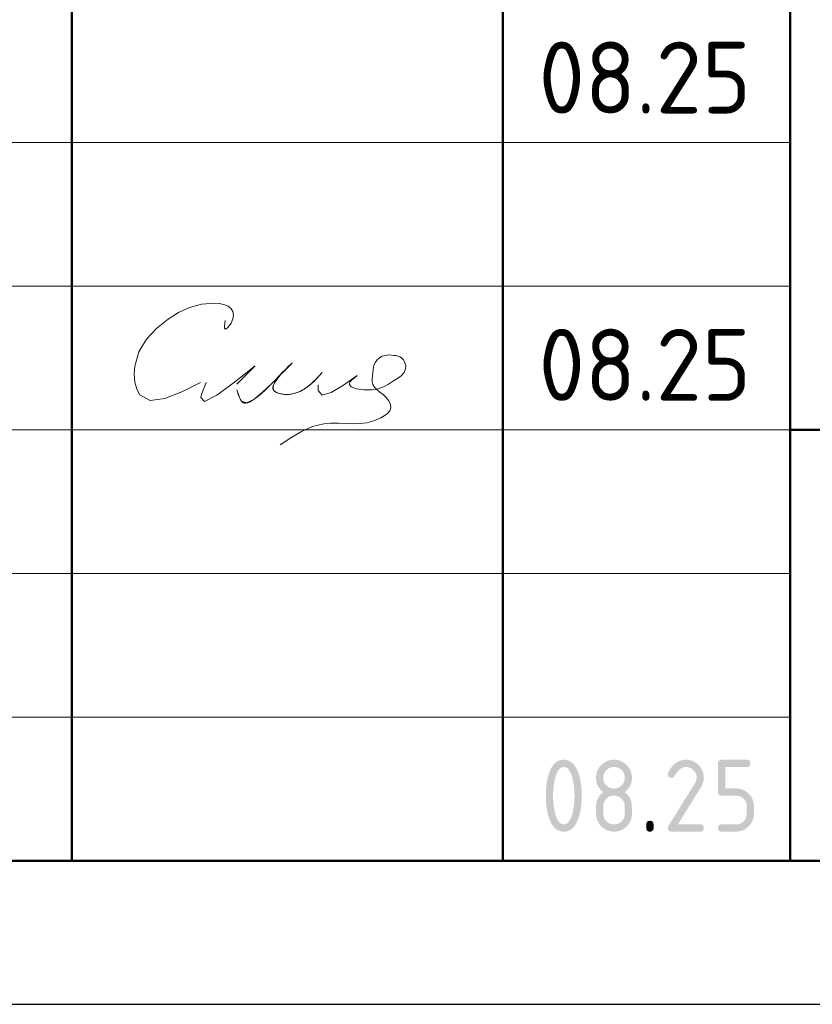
# Model space of a CAD drawing. Header units: millimetres. Extents: x 0 to 50400, y 0 to 35640.
# Tile 7 of 13: x 32182 to 35493, y 0 to 4113. Entities that reach past the tile are written whole.
import ezdxf

# ---------------------------------------------------------------- set-up
doc = ezdxf.new("R2010")
doc.units = ezdxf.units.MM
doc.layers.add('Standard', color=7, linetype='Continuous', lineweight=25)
doc.styles.add('ISOCPEUR', font='txt')

msp = doc.modelspace()

# ---------------------------------------------------------------- hatches: boundary and pattern name
at = {"layer": 'Standard', "linetype": 'Continuous', "lineweight": 25, "transparency": 33554687}
h = msp.add_hatch(color=7, dxfattribs=at)
h.paths.add_polyline_path([(34499.8, 871.5), (34499.8, 880.9), (34499.3, 889.9), (34498.8, 899), (34497.8, 907.7), (34496.8, 916.5), (34495.3, 925), (34493.9, 933.5), (34491.9, 941.7), (34490.4, 948), (34488.7, 953.4), (34487, 958.8), (34485.1, 963.5), (34483.2, 968.2), (34481.1, 972.1), (34479, 975.9), (34476.7, 979), (34474.4, 982.2), (34471.8, 984.5), (34469.3, 986.8), (34466.6, 988.4), (34463.9, 989.9), (34461, 990.7), (34458.1, 991.5), (34455, 991.5), (34451.9, 991.5), (34449, 990.7), (34446.1, 989.9), (34443.4, 988.4), (34440.8, 986.8), (34438.3, 984.5), (34435.8, 982.1), (34433.5, 979), (34431.2, 975.9), (34429.1, 972), (34427, 968.1), (34425.1, 963.4), (34423.2, 958.7), (34421.5, 953.2), (34419.8, 947.8), (34418.3, 941.5), (34416.3, 933.1), (34414.8, 924.5), (34413.2, 916), (34412.2, 907.2), (34411.2, 898.5), (34410.7, 889.5), (34410.2, 880.6), (34410.2, 871.5), (34410.2, 862.3), (34410.7, 853.3), (34411.2, 844.3), (34412.2, 835.5), (34413.2, 826.7), (34414.6, 818.2), (34416.1, 809.6), (34418.1, 801.3), (34419.6, 795.1), (34421.3, 789.7), (34423, 784.2), (34424.9, 779.6), (34426.8, 774.9), (34428.9, 771), (34431, 767.1), (34433.3, 764), (34435.6, 760.9), (34438.1, 758.6), (34440.6, 756.3), (34443.3, 754.7), (34446.1, 753.2), (34449, 752.4), (34451.9, 751.6), (34455, 751.6), (34458.1, 751.6), (34461, 752.4), (34463.9, 753.2), (34466.6, 754.7), (34469.3, 756.3), (34471.8, 758.6), (34474.4, 760.9), (34476.7, 764), (34479, 767.1), (34481.1, 771), (34483.2, 774.9), (34485.1, 779.6), (34487, 784.2), (34488.7, 789.7), (34490.4, 795.1), (34491.9, 801.3), (34493.9, 809.6), (34495.3, 818.2), (34496.8, 826.7), (34497.8, 835.5), (34498.8, 844.3), (34499.3, 853.3), (34499.8, 862.3)])
h.paths.add_polyline_path([(34529.9, 871.5), (34529.9, 864.8), (34529.6, 858.4), (34529.4, 851.9), (34529, 845.6), (34528.6, 839.4), (34528, 833.4), (34527.4, 827.3), (34526.6, 821.5), (34525.7, 815.7), (34524.7, 810.2), (34523.7, 804.6), (34522.4, 799.3), (34521.2, 793.9), (34519.8, 788.8), (34518.3, 783.7), (34516.7, 778.8), (34514.3, 771.7), (34511.5, 765.4), (34508.7, 759.1), (34505.6, 753.8), (34502.5, 748.4), (34499, 743.9), (34495.5, 739.4), (34491.6, 735.9), (34487.8, 732.3), (34483.5, 729.6), (34479.3, 726.9), (34474.7, 725.1), (34470.2, 723.3), (34465.2, 722.4), (34460.3, 721.5), (34455, 721.5), (34449.7, 721.5), (34444.7, 722.4), (34439.8, 723.3), (34435.2, 725.1), (34430.6, 726.9), (34426.4, 729.6), (34422.2, 732.2), (34418.4, 735.8), (34414.5, 739.4), (34411, 743.8), (34407.5, 748.3), (34404.4, 753.6), (34401.2, 759), (34398.5, 765.2), (34395.7, 771.5), (34393.3, 778.6), (34391.6, 783.5), (34390.2, 788.6), (34388.8, 793.7), (34387.5, 799.1), (34386.3, 804.4), (34385.3, 810), (34384.2, 815.6), (34383.4, 821.4), (34382.6, 827.2), (34382, 833.2), (34381.4, 839.3), (34380.9, 845.5), (34380.5, 851.8), (34380.3, 858.3), (34380.1, 864.8), (34380.1, 871.5), (34380.1, 878.3), (34380.3, 884.8), (34380.5, 891.3), (34380.9, 897.6), (34381.4, 903.8), (34382, 909.9), (34382.6, 915.9), (34383.4, 921.7), (34384.2, 927.5), (34385.3, 933.1), (34386.3, 938.7), (34387.5, 944), (34388.8, 949.4), (34390.2, 954.5), (34391.6, 959.6), (34393.3, 964.5), (34395.7, 971.6), (34398.5, 977.9), (34401.2, 984.1), (34404.4, 989.5), (34407.5, 994.8), (34411, 999.3), (34414.5, 1003.7), (34418.4, 1007.3), (34422.2, 1010.9), (34426.4, 1013.5), (34430.6, 1016.2), (34435.2, 1018), (34439.8, 1019.8), (34444.7, 1020.7), (34449.7, 1021.5), (34455, 1021.5), (34460.3, 1021.5), (34465.2, 1020.6), (34470.2, 1019.8), (34474.7, 1018), (34479.3, 1016.2), (34483.5, 1013.5), (34487.8, 1010.8), (34491.6, 1007.2), (34495.5, 1003.6), (34499, 999.2), (34502.5, 994.7), (34505.6, 989.3), (34508.7, 984), (34511.5, 977.7), (34514.3, 971.4), (34516.7, 964.3), (34518.3, 959.4), (34519.8, 954.3), (34521.2, 949.2), (34522.4, 943.8), (34523.7, 938.5), (34524.7, 932.9), (34525.7, 927.3), (34526.6, 921.5), (34527.4, 915.7), (34528, 909.7), (34528.6, 903.7), (34529, 897.4), (34529.4, 891.2), (34529.6, 884.7), (34529.9, 878.3)], flags=16)
h = msp.add_hatch(color=7, dxfattribs=at)
h.paths.add_polyline_path([(34664.8, 751.6), (34669.5, 751.6), (34673.9, 752.4), (34678.2, 753.2), (34682.2, 754.9), (34686.1, 756.5), (34689.7, 758.9), (34693.4, 761.4), (34696.6, 764.7), (34699.9, 767.9), (34702.3, 771.6), (34704.7, 775.2), (34706.4, 779.2), (34708, 783.2), (34708.8, 787.5), (34709.6, 791.9), (34709.6, 796.6), (34709.6, 826.6), (34709.6, 831.2), (34708.8, 835.6), (34708, 839.9), (34706.4, 843.8), (34704.7, 847.8), (34702.2, 851.5), (34699.8, 855.1), (34696.5, 858.4), (34693.2, 861.7), (34689.6, 864.1), (34686, 866.6), (34682, 868.3), (34678.1, 869.9), (34673.8, 870.7), (34669.5, 871.6), (34664.8, 871.6), (34660.1, 871.6), (34655.8, 870.7), (34651.5, 869.9), (34647.5, 868.3), (34643.5, 866.7), (34639.9, 864.2), (34636.3, 861.8), (34633, 858.5), (34629.8, 855.2), (34627.3, 851.6), (34624.9, 848), (34623.3, 844), (34621.6, 840), (34620.8, 835.6), (34620, 831.3), (34620, 826.6), (34620, 796.6), (34620, 791.9), (34620.8, 787.5), (34621.6, 783.2), (34623.3, 779.2), (34624.9, 775.2), (34627.3, 771.6), (34629.8, 767.9), (34633, 764.7), (34636.3, 761.4), (34639.9, 758.9), (34643.5, 756.5), (34647.5, 754.9), (34651.5, 753.2), (34655.8, 752.4), (34660.1, 751.6)])
h.paths.add_polyline_path([(34664.8, 721.5), (34660.9, 721.5), (34657.2, 721.9), (34653.5, 722.2), (34649.9, 722.9), (34646.3, 723.6), (34642.8, 724.6), (34639.4, 725.7), (34636, 727), (34632.7, 728.4), (34629.6, 730.1), (34626.4, 731.8), (34623.4, 733.9), (34620.4, 735.9), (34617.5, 738.3), (34614.6, 740.7), (34611.9, 743.5), (34609.1, 746.2), (34606.7, 749.1), (34604.3, 752), (34602.3, 755), (34600.2, 758), (34598.5, 761.2), (34596.8, 764.4), (34595.4, 767.7), (34594.1, 771), (34593, 774.5), (34592, 777.9), (34591.3, 781.6), (34590.6, 785.2), (34590.3, 788.9), (34590, 792.6), (34590, 796.5), (34590, 826.5), (34590, 831.2), (34590.4, 835.6), (34590.9, 840.1), (34591.8, 844.3), (34592.8, 848.5), (34594.2, 852.5), (34595.6, 856.4), (34597.5, 860.2), (34599.4, 863.9), (34601.7, 867.5), (34604.1, 871), (34606.9, 874.3), (34609.7, 877.6), (34613, 880.6), (34616.3, 883.7), (34620, 886.5), (34616.3, 889.4), (34613, 892.4), (34609.7, 895.5), (34606.9, 898.8), (34604.1, 902.1), (34601.7, 905.6), (34599.4, 909.2), (34597.5, 912.9), (34595.6, 916.7), (34594.2, 920.6), (34592.8, 924.6), (34591.8, 928.8), (34590.9, 933), (34590.4, 937.4), (34590, 941.9), (34590, 946.5), (34590, 950.4), (34590.3, 954.2), (34590.6, 957.9), (34591.3, 961.5), (34592, 965.1), (34593, 968.6), (34594.1, 972.1), (34595.4, 975.4), (34596.8, 978.7), (34598.5, 981.9), (34600.2, 985), (34602.3, 988.1), (34604.3, 991.1), (34606.7, 994), (34609.1, 996.9), (34611.9, 999.6), (34614.6, 1002.4), (34617.5, 1004.8), (34620.4, 1007.2), (34623.4, 1009.2), (34626.4, 1011.3), (34629.6, 1013), (34632.7, 1014.7), (34636, 1016.1), (34639.4, 1017.4), (34642.8, 1018.5), (34646.3, 1019.5), (34649.9, 1020.2), (34653.5, 1020.9), (34657.2, 1021.2), (34660.9, 1021.5), (34664.8, 1021.5), (34668.7, 1021.5), (34672.4, 1021.2), (34676.2, 1020.9), (34679.8, 1020.2), (34683.4, 1019.5), (34686.8, 1018.5), (34690.3, 1017.4), (34693.6, 1016.1), (34696.9, 1014.7), (34700.1, 1013), (34703.2, 1011.3), (34706.3, 1009.2), (34709.3, 1007.2), (34712.2, 1004.8), (34715.1, 1002.4), (34717.8, 999.6), (34720.5, 996.9), (34722.9, 994), (34725.3, 991.1), (34727.4, 988.1), (34729.4, 985), (34731.1, 981.9), (34732.8, 978.7), (34734.2, 975.4), (34735.6, 972.1), (34736.6, 968.6), (34737.6, 965.1), (34738.3, 961.5), (34739, 957.9), (34739.3, 954.2), (34739.7, 950.4), (34739.7, 946.5), (34739.7, 941.9), (34739.2, 937.4), (34738.7, 933), (34737.8, 928.8), (34736.9, 924.6), (34735.5, 920.6), (34734.1, 916.7), (34732.2, 912.9), (34730.3, 909.2), (34727.9, 905.6), (34725.6, 902.1), (34722.8, 898.8), (34720, 895.5), (34716.7, 892.4), (34713.4, 889.4), (34709.6, 886.5), (34715, 882.5), (34719.4, 877.9), (34723.8, 873.3), (34727.2, 868.3), (34730.6, 863.3), (34733.1, 857.8), (34735.5, 852.3), (34736.9, 846.3), (34737.2, 844.8), (34737.5, 842.9), (34737.9, 841), (34738.1, 838.7), (34738.4, 836.4), (34738.6, 833.7), (34738.8, 831), (34739, 827.8), (34739.2, 824.7), (34739.3, 821.2), (34739.4, 817.7), (34739.5, 813.8), (34739.6, 809.9), (34739.6, 805.6), (34739.7, 801.3), (34739.7, 796.5), (34739.7, 792.6), (34739.3, 788.9), (34739, 785.2), (34738.3, 781.6), (34737.6, 777.9), (34736.6, 774.5), (34735.6, 771), (34734.2, 767.7), (34732.8, 764.4), (34731.1, 761.2), (34729.4, 758), (34727.4, 755), (34725.3, 752), (34722.9, 749.1), (34720.5, 746.2), (34717.8, 743.5), (34715.1, 740.7), (34712.2, 738.3), (34709.3, 735.9), (34706.3, 733.9), (34703.2, 731.8), (34700.1, 730.1), (34696.9, 728.4), (34693.6, 727), (34690.3, 725.7), (34686.8, 724.6), (34683.4, 723.6), (34679.8, 722.9), (34676.2, 722.2), (34672.4, 721.9), (34668.7, 721.5)], flags=16)
h.paths.add_polyline_path([(34664.8, 901.5), (34669.5, 901.5), (34673.9, 902.3), (34678.2, 903.1), (34682.2, 904.7), (34686.1, 906.4), (34689.7, 908.8), (34693.4, 911.3), (34696.6, 914.6), (34699.9, 917.8), (34702.3, 921.5), (34704.7, 925.1), (34706.4, 929.1), (34708, 933.1), (34708.8, 937.4), (34709.6, 941.8), (34709.6, 946.5), (34709.6, 951.1), (34708.8, 955.5), (34708, 959.8), (34706.4, 963.7), (34704.7, 967.7), (34702.2, 971.4), (34699.8, 975), (34696.5, 978.3), (34693.2, 981.6), (34689.6, 984), (34686, 986.5), (34682, 988.2), (34678.1, 989.8), (34673.8, 990.6), (34669.5, 991.5), (34664.8, 991.5), (34660.1, 991.5), (34655.8, 990.6), (34651.5, 989.8), (34647.5, 988.2), (34643.5, 986.6), (34639.9, 984.1), (34636.3, 981.7), (34633, 978.4), (34629.8, 975.1), (34627.3, 971.5), (34624.9, 967.9), (34623.3, 963.9), (34621.6, 959.9), (34620.8, 955.5), (34620, 951.2), (34620, 946.5), (34620, 941.8), (34620.8, 937.4), (34621.6, 933.1), (34623.3, 929.1), (34624.9, 925.1), (34627.3, 921.5), (34629.8, 917.8), (34633, 914.6), (34636.3, 911.3), (34639.9, 908.8), (34643.5, 906.4), (34647.5, 904.7), (34651.5, 903.1), (34655.8, 902.3), (34660.1, 901.5)])
for points in [[(34964.6, 1021.5), (34968.5, 1021.5), (34972.2, 1021.2), (34976, 1020.9), (34979.6, 1020.2), (34983.2, 1019.5), (34986.7, 1018.5), (34990.1, 1017.4), (34993.4, 1016.1), (34996.7, 1014.7), (34999.9, 1013), (35003.1, 1011.3), (35006.1, 1009.2), (35009.1, 1007.2), (35012, 1004.8), (35014.9, 1002.4), (35017.6, 999.6), (35020.4, 996.9), (35022.8, 994), (35025.2, 991.1), (35027.2, 988.1), (35029.3, 985), (35031, 981.9), (35032.7, 978.7), (35034.1, 975.4), (35035.5, 972.1), (35036.5, 968.6), (35037.5, 965.2), (35038.2, 961.5), (35038.9, 957.9), (35039.2, 954.2), (35039.6, 950.4), (35039.6, 946.6), (35039.6, 941.2), (35038.7, 935.9), (35037.9, 930.5), (35036.2, 925.1), (35034.5, 919.7), (35031.9, 914.3), (35029.3, 908.8), (35025.9, 903.4), (34931.4, 751.6), (35024.6, 751.6), (35026.4, 751.6), (35028.1, 751.4), (35029.7, 751.1), (35031.1, 750.7), (35032.5, 750.2), (35033.7, 749.5), (35034.9, 748.8), (35035.8, 747.8), (35036.8, 746.9), (35037.5, 745.7), (35038.2, 744.6), (35038.6, 743.2), (35039.1, 741.7), (35039.3, 740.1), (35039.6, 738.4), (35039.6, 736.6), (35039.6, 734.7), (35039.3, 733), (35039.1, 731.4), (35038.6, 730), (35038.2, 728.6), (35037.5, 727.4), (35036.8, 726.2), (35035.8, 725.3), (35034.9, 724.4), (35033.7, 723.7), (35032.5, 723), (35031.1, 722.5), (35029.7, 722), (35028.1, 721.8), (35026.4, 721.5), (35024.6, 721.5), (34904.6, 721.5), (34902.7, 721.5), (34901.1, 721.8), (34899.5, 722), (34898.1, 722.5), (34896.7, 723), (34895.5, 723.7), (34894.3, 724.4), (34893.4, 725.3), (34892.4, 726.2), (34891.7, 727.4), (34891, 728.6), (34890.6, 730), (34890.1, 731.4), (34889.9, 733), (34889.6, 734.7), (34889.6, 736.5), (34889.6, 738.8), (34890.2, 741), (34890.9, 743.1), (34892.1, 745.2), (35002.1, 921.7), (35004, 924.7), (35005.4, 927.8), (35006.8, 930.8), (35007.7, 933.9), (35008.6, 937), (35009.1, 940.2), (35009.6, 943.3), (35009.6, 946.5), (35009.6, 951.2), (35008.8, 955.5), (35007.9, 959.8), (35006.3, 963.8), (35004.6, 967.7), (35002.2, 971.4), (34999.7, 975), (34996.4, 978.3), (34993.1, 981.6), (34989.5, 984.1), (34985.8, 986.6), (34981.9, 988.2), (34977.9, 989.8), (34973.6, 990.7), (34969.3, 991.5), (34964.6, 991.5), (34961.4, 991.5), (34958.3, 990.9), (34955.2, 990.3), (34952.1, 989.1), (34949.1, 988), (34946.1, 986.2), (34943.1, 984.4), (34940.1, 982.1), (34937.2, 979.7), (34934.3, 976.8), (34931.4, 973.8), (34928.6, 970.3), (34925.8, 966.7), (34923, 962.6), (34920.3, 958.5), (34917.6, 953.8), (34916.5, 952), (34915.2, 950.6), (34913.9, 949.2), (34912.3, 948.3), (34910.7, 947.4), (34908.8, 947), (34906.8, 946.5), (34904.6, 946.5), (34902.7, 946.5), (34901.1, 946.7), (34899.5, 947), (34898.1, 947.4), (34896.7, 947.9), (34895.5, 948.6), (34894.3, 949.3), (34893.4, 950.3), (34892.4, 951.2), (34891.7, 952.4), (34891, 953.5), (34890.6, 954.9), (34890.1, 956.3), (34889.9, 958), (34889.6, 959.6), (34889.6, 961.5), (34889.6, 963.2), (34890, 964.7), (34890.3, 966.3), (34891, 967.6), (34894.5, 974.4), (34898.2, 980.3), (34902, 986.2), (34906.1, 991.2), (34910.1, 996.3), (34914.4, 1000.5), (34918.8, 1004.7), (34923.4, 1008.1), (34928, 1011.4), (34932.8, 1014), (34937.7, 1016.5), (34942.9, 1018.2), (34948, 1019.9), (34953.5, 1020.7), (34958.9, 1021.5)], [(35099.5, 886.5), (35099.5, 1006.5), (35099.5, 1008.4), (35099.8, 1010.1), (35100, 1011.7), (35100.4, 1013.1), (35100.9, 1014.5), (35101.6, 1015.7), (35102.3, 1016.9), (35103.3, 1017.8), (35104.2, 1018.7), (35105.4, 1019.4), (35106.5, 1020.1), (35107.9, 1020.6), (35109.3, 1021.1), (35111, 1021.3), (35112.6, 1021.5), (35114.5, 1021.5), (35219.2, 1021.5), (35221.1, 1021.5), (35222.7, 1021.3), (35224.3, 1021.1), (35225.7, 1020.6), (35227.1, 1020.1), (35228.3, 1019.4), (35229.5, 1018.7), (35230.4, 1017.8), (35231.4, 1016.9), (35232.1, 1015.7), (35232.8, 1014.5), (35233.2, 1013.1), (35233.7, 1011.7), (35234, 1010), (35234.2, 1008.4), (35234.2, 1006.5), (35234.2, 1004.6), (35234, 1003), (35233.7, 1001.4), (35233.2, 999.9), (35232.8, 998.5), (35232.1, 997.4), (35231.4, 996.2), (35230.4, 995.2), (35229.5, 994.3), (35228.3, 993.6), (35227.1, 992.9), (35225.7, 992.4), (35224.3, 992), (35222.7, 991.7), (35221.1, 991.5), (35219.2, 991.5), (35129.6, 991.5), (35129.6, 901.6), (35174.4, 901.6), (35178.3, 901.6), (35182.1, 901.3), (35185.8, 900.9), (35189.4, 900.2), (35193, 899.5), (35196.4, 898.5), (35199.9, 897.5), (35203.2, 896.1), (35206.5, 894.7), (35209.7, 893), (35212.8, 891.3), (35215.9, 889.2), (35218.9, 887.1), (35221.8, 884.7), (35224.6, 882.3), (35227.4, 879.5), (35230.1, 876.8), (35232.5, 873.9), (35234.9, 871), (35236.9, 868), (35239, 864.9), (35240.7, 861.8), (35242.4, 858.6), (35243.8, 855.3), (35245.1, 852), (35246.2, 848.5), (35247.2, 845.1), (35247.9, 841.5), (35248.5, 837.9), (35248.9, 834.2), (35249.2, 830.4), (35249.2, 826.6), (35249.2, 796.6), (35249.2, 792.7), (35248.9, 788.9), (35248.5, 785.2), (35247.9, 781.6), (35247.2, 778), (35246.1, 774.5), (35245.1, 771), (35243.7, 767.7), (35242.4, 764.4), (35240.6, 761.2), (35238.9, 758.1), (35236.9, 755), (35234.8, 752), (35232.4, 749.1), (35230, 746.2), (35227.2, 743.5), (35224.5, 740.7), (35221.6, 738.3), (35218.7, 735.9), (35215.7, 733.9), (35212.7, 731.8), (35209.5, 730.1), (35206.3, 728.4), (35203, 727), (35199.7, 725.7), (35196.3, 724.6), (35192.8, 723.6), (35189.2, 722.9), (35185.7, 722.2), (35182, 721.9), (35178.2, 721.5), (35174.4, 721.5), (35114.5, 721.5), (35112.6, 721.5), (35111, 721.8), (35109.3, 722), (35107.9, 722.5), (35106.5, 723), (35105.4, 723.7), (35104.2, 724.4), (35103.3, 725.3), (35102.3, 726.2), (35101.6, 727.4), (35100.9, 728.6), (35100.5, 730), (35100, 731.4), (35099.8, 733), (35099.5, 734.7), (35099.5, 736.6), (35099.5, 738.4), (35099.8, 740.1), (35100, 741.7), (35100.4, 743.2), (35100.9, 744.6), (35101.6, 745.7), (35102.3, 746.9), (35103.3, 747.8), (35104.2, 748.8), (35105.4, 749.5), (35106.5, 750.2), (35107.9, 750.7), (35109.3, 751.1), (35111, 751.4), (35112.6, 751.6), (35114.5, 751.6), (35174.3, 751.6), (35179, 751.6), (35183.4, 752.4), (35187.7, 753.2), (35191.7, 754.9), (35195.7, 756.5), (35199.3, 758.9), (35202.9, 761.4), (35206.1, 764.7), (35209.4, 767.9), (35211.9, 771.6), (35214.3, 775.2), (35215.9, 779.2), (35217.6, 783.2), (35218.4, 787.5), (35219.2, 791.9), (35219.2, 796.6), (35219.2, 826.6), (35219.2, 831.2), (35218.4, 835.5), (35217.5, 839.9), (35215.9, 843.8), (35214.3, 847.8), (35211.8, 851.4), (35209.3, 855.1), (35206, 858.4), (35202.8, 861.7), (35199.1, 864.1), (35195.5, 866.6), (35191.5, 868.3), (35187.6, 869.9), (35183.3, 870.7), (35179, 871.5), (35174.3, 871.5), (35114.5, 871.5), (35112.6, 871.5), (35111, 871.8), (35109.3, 872), (35107.9, 872.5), (35106.5, 873), (35105.4, 873.6), (35104.2, 874.4), (35103.3, 875.3), (35102.3, 876.2), (35101.6, 877.4), (35100.9, 878.6), (35100.4, 880), (35100, 881.4), (35099.8, 883), (35099.5, 884.7)], [(34799.8, 751.6), (34799.8, 753.5), (34800, 755.1), (34800.3, 756.8), (34800.7, 758.2), (34801.2, 759.6), (34801.9, 760.8), (34802.6, 761.9), (34803.6, 762.9), (34804.5, 763.8), (34805.7, 764.5), (34806.8, 765.2), (34808.2, 765.7), (34809.7, 766.2), (34811.3, 766.4), (34812.9, 766.6), (34814.8, 766.6), (34816.7, 766.6), (34818.3, 766.4), (34820, 766.2), (34821.4, 765.7), (34822.8, 765.2), (34824, 764.5), (34825.2, 763.8), (34826.1, 762.9), (34827, 761.9), (34827.7, 760.8), (34828.4, 759.6), (34828.9, 758.2), (34829.4, 756.8), (34829.6, 755.1), (34829.8, 753.5), (34829.8, 751.6), (34829.8, 736.6), (34829.8, 734.7), (34829.6, 733), (34829.4, 731.4), (34828.9, 730), (34828.4, 728.6), (34827.7, 727.4), (34827, 726.2), (34826.1, 725.3), (34825.2, 724.4), (34824, 723.7), (34822.8, 723), (34821.4, 722.5), (34820, 722), (34818.3, 721.8), (34816.7, 721.5), (34814.8, 721.5), (34812.9, 721.5), (34811.3, 721.8), (34809.7, 722), (34808.2, 722.5), (34806.8, 723), (34805.7, 723.7), (34804.5, 724.4), (34803.6, 725.3), (34802.6, 726.2), (34801.9, 727.4), (34801.2, 728.6), (34800.7, 730), (34800.3, 731.4), (34800, 733), (34799.8, 734.7), (34799.8, 736.6)]]:
    msp.add_hatch(color=7, dxfattribs=at).paths.add_polyline_path(points, flags=16)

# ---------------------------------------------------------------- linework, layer by layer
at = {"layer": 'Standard', "color": 7, "linetype": 'Continuous', "lineweight": 50, "transparency": 33554687}
for p, q in [((32400, 600), (32400, 7200)), ((34200, 600), (34200, 7200)), ((35400, 600), (35400, 7200)), ((35400, 2400), (49800, 2400))]:
    msp.add_line(p, q, dxfattribs=at)
at = {"layer": 'Standard', "color": 7, "linetype": 'Continuous', "lineweight": 13, "transparency": 33554687}
for p, q in [((27600, 3600), (35400, 3600)), ((27600, 3000), (35400, 3000)), ((27600, 3000), (35400, 3000)), ((27600, 2400), (35400, 2400)), ((27600, 2400), (35400, 2400)), ((27600, 1800), (35400, 1800)), ((27600, 1200), (35400, 1200))]:
    msp.add_line(p, q, dxfattribs=at)
at = {"layer": 'Standard', "color": 7, "linetype": 'Continuous', "lineweight": 25, "transparency": 33554687}
msp.add_line((27600, 600), (49800, 600), dxfattribs=at)
msp.add_line((27600, 600), (49800, 600), dxfattribs=at)
msp.add_line((27600, 600), (49800, 600), dxfattribs=at)
msp.add_lwpolyline([(0, 0), (50400, 0), (50400, 35640), (0, 35640), (0, 0)], close=True, dxfattribs=at)
at = {"layer": 'Standard', "color": 7, "linetype": 'Continuous', "lineweight": 13, "transparency": 33554687}
msp.add_lwpolyline([(50400, 35640), (0, 35640), (0, 0), (50400, 0), (50400, 35640)], dxfattribs=at)
at = {"layer": 'Standard', "color": 7, "linetype": 'Continuous', "lineweight": 50, "transparency": 33554687}
msp.add_lwpolyline([(2400, 35040), (49800, 35040), (49800, 600), (2400, 600), (2400, 35040)], close=True, dxfattribs=at)
at = {"layer": 'Standard', "color": 7, "linetype": 'Continuous', "lineweight": 25, "transparency": 33554687}
msp.add_lwpolyline([(49800, 7200), (27600, 7200), (27600, 600), (49800, 600), (49800, 7200)], dxfattribs=at)
at = {"layer": 'Standard', "color": 250, "linetype": 'Continuous', "lineweight": 18, "true_color": 0x2d2d2d, "transparency": 33554687}
for points in [[(33040.4, 2856.7), (33038.6, 2844.1), (33037.5, 2832.9), (33037.9, 2824.6), (33040.4, 2820.7), (33045.4, 2822), (33052.1, 2827.6), (33059.3, 2836.1), (33065.8, 2846.1), (33072.8, 2863.1), (33074.8, 2879.3), (33072.4, 2893.9), (33065.8, 2906.1), (33052.7, 2917.1), (33035.5, 2924.1), (33015.8, 2927.8), (32995.3, 2929.2), (32941.5, 2925), (32892, 2911.2), (32846, 2889.5), (32802.5, 2861.9), (32754, 2823.6), (32711.7, 2778.7), (32679.9, 2726.4), (32662.7, 2665.8), (32660.8, 2632.1), (32663.8, 2599), (32671.8, 2569.2), (32684.9, 2545.6), (32728.1, 2523.1), (32788.3, 2531), (32859.9, 2559.1), (32937.1, 2597.2)], [(33446.1, 2639), (33445.5, 2638.3), (33444.9, 2637.6), (33444.3, 2637), (33443.6, 2636.3), (33434.6, 2626.5), (33425.5, 2616.8), (33416.1, 2607.3), (33406.5, 2598), (33400.4, 2592.6), (33394.2, 2587.3), (33387.9, 2582.1), (33381.3, 2577.2), (33375.9, 2573.4), (33370.3, 2569.8), (33364.7, 2566.5), (33358.9, 2563.3), (33353.8, 2560.7), (33348.5, 2558.3), (33343.2, 2556.2), (33337.8, 2554.2), (33332.8, 2552.7), (33327.6, 2551.3), (33322.5, 2550.1), (33317.3, 2549.2), (33312.1, 2548.5), (33306.9, 2548), (33301.8, 2547.7), (33296.6, 2547.7), (33291.3, 2547.9), (33286, 2548.3), (33280.8, 2548.9), (33275.6, 2549.7), (33271.4, 2550.6), (33267.2, 2551.6), (33263, 2552.8), (33259, 2554.3), (33256.4, 2555.4), (33253.8, 2556.6), (33251.3, 2558), (33249, 2559.5), (33247.5, 2560.6), (33246.1, 2561.8), (33244.9, 2563), (33243.7, 2564.4), (33242.9, 2565.6), (33242.2, 2566.8), (33241.6, 2568.1), (33241, 2569.5), (33240.6, 2571), (33240.3, 2572.5), (33240.2, 2574.1), (33240.1, 2575.6), (33240.2, 2577.8), (33240.5, 2579.9), (33240.9, 2582), (33241.5, 2584.1), (33242.5, 2587.3), (33243.8, 2590.5), (33245.2, 2593.6), (33246.8, 2596.6), (33249.7, 2601.5), (33252.9, 2606.3), (33256.2, 2610.9), (33259.7, 2615.5), (33266.2, 2623.7), (33272.9, 2631.7), (33279.9, 2639.3), (33287.2, 2646.7), (33295.5, 2654.5), (33303.8, 2662.2), (33312.1, 2670.2), (33320, 2678.9), (33320.3, 2679.2), (33320.5, 2679.4), (33320.8, 2679.6), (33321.1, 2679.7), (33321.1, 2679.7), (33321.1, 2679.7), (33321.1, 2679.7), (33321.1, 2679.7), (33321.1, 2679.7), (33321.1, 2679.7), (33321.1, 2679.7), (33321.1, 2679.7), (33321.1, 2679.7), (33321.1, 2679.7), (33321.1, 2679.7), (33321.1, 2679.7), (33321.1, 2679.7), (33321.1, 2679.7), (33321.1, 2679.7), (33321.1, 2679.7), (33321, 2679.5), (33320.9, 2679.3), (33320.7, 2679.1), (33320.5, 2679), (33305.7, 2666), (33292.2, 2652.6), (33279.4, 2638.9), (33266.7, 2625.1), (33248.4, 2606), (33229.5, 2587.3), (33210.1, 2568.9), (33190.4, 2551), (33183.5, 2544.9), (33176.6, 2539), (33169.5, 2533.3), (33162.2, 2527.8), (33158, 2524.8), (33153.6, 2522), (33149.2, 2519.4), (33144.6, 2517), (33141.7, 2515.6), (33138.7, 2514.4), (33135.7, 2513.4), (33132.7, 2512.6), (33130.6, 2512.2), (33128.5, 2511.9), (33126.3, 2511.8), (33124.2, 2511.8), (33122.5, 2512), (33120.8, 2512.3), (33119.2, 2512.7), (33117.6, 2513.2), (33116.1, 2513.9), (33114.6, 2514.7), (33113.2, 2515.6), (33111.9, 2516.6), (33110.4, 2517.9), (33109, 2519.4), (33107.7, 2521), (33106.5, 2522.6), (33104.6, 2525.6), (33102.9, 2528.6), (33101.5, 2531.8), (33100.1, 2535), (33097.2, 2543), (33094.6, 2551.1), (33092.3, 2559.2), (33090.1, 2567.4)], [(33090.1, 2567.4), (33094, 2553.5), (33098.1, 2540.4), (33102.8, 2529), (33108.3, 2520.1), (33130.3, 2512.1), (33159.9, 2526.1), (33195.4, 2555.6), (33235.1, 2594), (33268.7, 2627.1), (33298, 2656.1), (33317, 2675.3), (33320, 2678.8), (33313.9, 2673.2), (33303.8, 2663.5), (33291.2, 2650.8), (33277.5, 2636.4), (33260.3, 2616.3), (33246.9, 2596.7), (33240.3, 2579), (33243.6, 2564.6), (33250.9, 2558.2), (33261.3, 2553.4), (33273.7, 2550.1), (33286.7, 2548.2), (33317.9, 2549.3), (33346.2, 2557.4), (33371.9, 2570.8), (33395.2, 2588.1), (33408.7, 2600.1), (33421.5, 2612.7), (33433.9, 2625.7), (33446.1, 2639)], [(33592.6, 2626.6), (33580.6, 2617.6), (33570.1, 2608.7), (33562.3, 2600.4), (33558.6, 2592.7), (33566.4, 2580.1), (33589.4, 2571.5), (33620.4, 2567.1), (33652, 2567.2), (33679.2, 2571.8), (33701.8, 2580.2), (33722.5, 2591.4), (33743.5, 2604.4), (33760, 2614.7), (33775.5, 2626.1), (33787.8, 2639.4), (33794.4, 2655.3), (33794.7, 2667.8), (33791.6, 2680.5), (33785.5, 2692.1), (33776.9, 2701.1), (33769.7, 2705.3), (33761.8, 2708.1), (33753.4, 2710), (33744.8, 2711.2), (33735.7, 2712.3), (33726.7, 2712.8), (33717.7, 2712.6), (33708.8, 2711.2), (33696.8, 2707.2), (33685.6, 2700.9), (33675.8, 2692.6), (33668.3, 2682.8), (33663.6, 2672.6), (33660.8, 2661.6), (33659, 2650), (33657.6, 2637.9), (33656, 2625.1), (33654.9, 2612.6), (33655.2, 2600.7), (33657.6, 2589.9), (33664.4, 2578.2), (33674.6, 2567.9), (33686.9, 2558), (33700, 2547.5), (33713.4, 2534.7), (33724.5, 2520.8), (33731.6, 2506.5), (33732.9, 2492.4), (33728, 2480), (33718.2, 2468.7), (33705.1, 2458.6), (33690.5, 2449.9), (33661.1, 2437.2), (33631.8, 2429.7), (33602.5, 2426.3), (33572.9, 2425.7), (33542.8, 2426.8), (33512.5, 2428), (33482.4, 2428.2), (33452.9, 2425.7), (33405, 2413.5), (33359.2, 2392.9), (33314.7, 2366.6), (33270.9, 2337.5)], [(32961.1, 2597.2), (32953.8, 2579.5), (32947.1, 2562.6), (32942, 2547.5), (32939.1, 2535.1), (32954.5, 2518.3), (33005.5, 2544.4), (33080.1, 2598.9), (33166.5, 2667.8)], [(33166.5, 2667.8), (33147.4, 2648.7), (33128.3, 2629.6), (33109.2, 2610.5), (33090.1, 2591.4)], [(33429.2, 2588.1), (33428.8, 2581.6), (33428.6, 2575.3), (33428.7, 2569.4), (33429.2, 2564.1), (33446.4, 2545.5), (33483.9, 2556.2), (33534.9, 2586.5), (33592.6, 2626.6)]]:
    msp.add_lwpolyline(points, dxfattribs=at)

# ---------------------------------------------------------------- texts
at = {"layer": 'Standard', "color": 7, "linetype": 'Continuous', "lineweight": 25, "transparency": 33554687, "char_height": 300, "width": 1070.015, "attachment_point": 7, "style": 'ISOCPEUR'}
for insert in [(34350.1, 3721.5), (34350.1, 2521.5)]:
    msp.add_mtext('\\W0.94;08.25', dxfattribs=dict(at, insert=insert))

doc.saveas('drawing.dxf')
